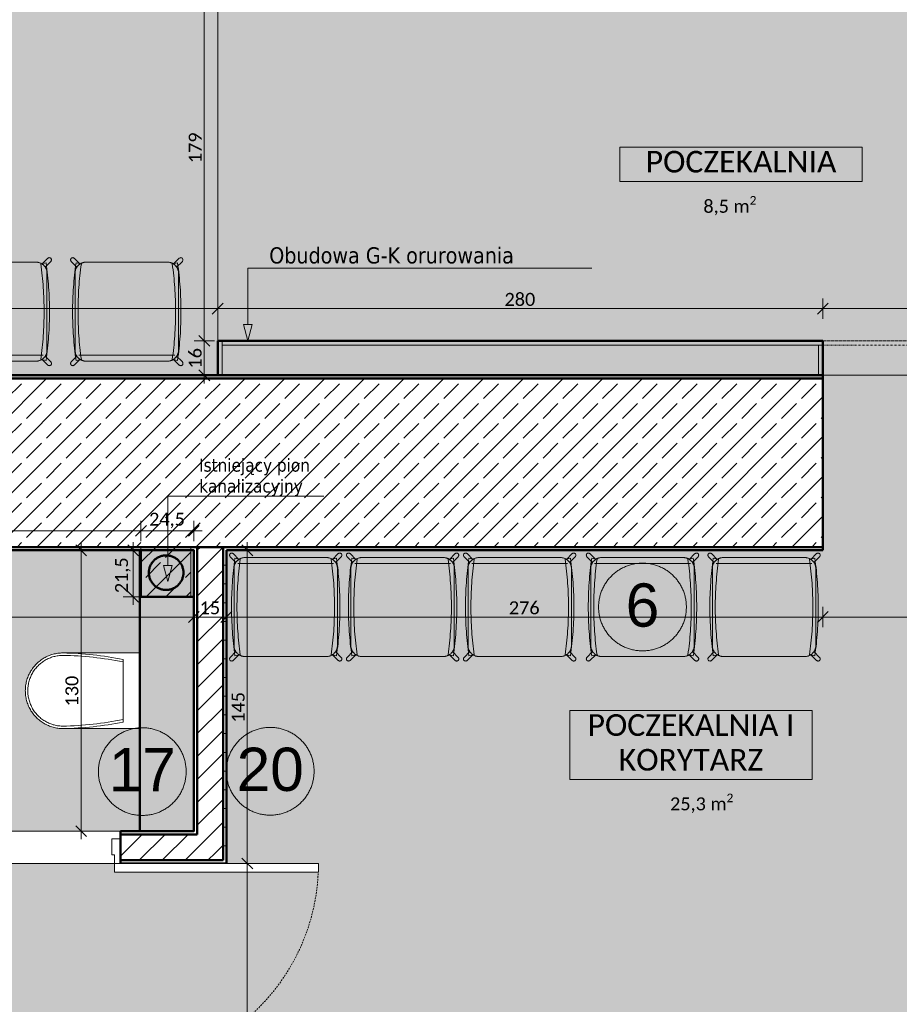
# Model space of a CAD drawing. Extents: x -7955 to 2900, y -3385 to 4160.
# Tile 7 of 30: x -7027 to -6214, y 1873 to 2784. Entities that reach past the tile are written whole.
import ezdxf
from ezdxf.xclip import XClip

# ---------------------------------------------------------------- set-up
doc = ezdxf.new("R2010")
doc.units = 0
doc.header["$MEASUREMENT"] = 0
doc.header["$XCLIPFRAME"] = 0
for name, pattern in [('Kropki i Kreski', [36, 18, -9, 0, -9]), ('Przerywana', [25, 15, -10]), ('Wipeout_Contour', [10000, 0, -10000])]:
    doc.linetypes.add(name, pattern=pattern)
for name, color, linetype, lineweight in [('0_Nr_pióra__1', 7, 'Continuous', 50), ('0_Nr_pióra__41', 7, 'Continuous', 13), ('110-Z Strefy_Nr_pióra__1', 7, 'Continuous', 50), ('210-A Strefy_Nr_pióra__41', 7, 'Continuous', 13), ('230-A Ściany działowe_Nr_pióra__1', 7, 'Continuous', 50), ('230-A Ściany działowe_Nr_pióra__27', 255, 'Continuous', 20), ('320-W Umeblowanie_Nr_pióra__1', 7, 'Continuous', 50), ('320-W Umeblowanie_Nr_pióra__23', 7, 'Continuous', 13), ('330-W Wyposażenie_Nr_pióra__23', 7, 'Continuous', 13), ('499-K Wymiary i opisy_Nr_pióra__65', 7, 'Continuous', 5), ('810-G Ogólne_Nr_pióra__1', 7, 'Continuous', 50), ('810-G Ogólne_Nr_pióra__22', 7, 'Continuous', 18), ('810-G Ogólne_Nr_pióra__23', 7, 'Continuous', 13), ('830-G Teksty Etykiety_Nr_pióra__1', 7, 'Continuous', 50), ('830-G Teksty Etykiety_Nr_pióra__41', 7, 'Continuous', 13), ('B_WIDOK_Nr_pióra__41', 7, 'Continuous', 13), ('D_OPIS_Nr_pióra__23', 7, 'Continuous', 13), ('D_OPIS_Nr_pióra__41', 7, 'Continuous', 13), ('Drzwi ARCHICAD_Nr_pióra__1', 7, 'Continuous', 50), ('Drzwi ARCHICAD_Nr_pióra__23', 7, 'Continuous', 13), ('Drzwi ARCHICAD_Nr_pióra__3', 8, 'Continuous', 20), ('tekst_Nr_pióra__2', 11, 'Continuous', 40)]:
    doc.layers.add(name, color=color, linetype=linetype, lineweight=lineweight)
for name, color, linetype in [('110-Z Strefy', 7, 'Continuous'), ('210-A Strefy', 7, 'Continuous'), ('230-A Ściany działowe', 7, 'Continuous'), ('330-W Wyposażenie', 7, 'Continuous'), ('820-G Rysunki Obrazki', 7, 'Continuous'), ('830-G Teksty Etykiety', 7, 'Continuous'), ('Drzwi ARCHICAD', 7, 'Continuous')]:
    doc.layers.add(name, color=color, linetype=linetype)
doc.layers.add('210-A Strefy_Nr_pióra__64', color=7, linetype='Continuous', lineweight=5, true_color=0x9f9f9f)
doc.layers.add('B_WIDOK_Nr_pióra__64', color=7, linetype='Continuous', lineweight=5, true_color=0x9f9f9f)
doc.styles.add('GENERATED_STYLE_1', font='txt')
doc.styles.add('GENERATED_STYLE_2', font='txt')
doc.styles.add('GENERATED_STYLE_3', font='arial.ttf')
doc.linetypes.add('Przerywana zygzakiem', pattern='A,0,[1,WSPL_R3_UkĹ‚ad funkcjonalny_koncepcja1.Shx,S=0.793651,R=0,X=0,Y=0],-100,0', length=100)
pattern_1 = [(0, (-7692.221, 2461.101), (0, 17.3205), [0, -10]), (0, (-7687.221, 2469.761), (0, 17.3205), [0, -10])]
pattern_2 = [(45, (-7692.221, 2461.101), (-10.6066, 10.6066), [])]
pattern_3 = [(45, (-7692.221, 2461.1), (-18.3848, 18.3848), []), (45, (-7701.414, 2470.294), (-18.38478, 18.38478), [19.5, -6.5])]

# ---------------------------------------------------------------- blocks, each defined once
blk = doc.blocks.new('Rysunek_3_3', base_point=(-7692.22, 2461.1))
at = {"linetype": 'Continuous', "lineweight": 0, "ltscale": 0.1, "true_color": 0x000000}
blk.add_hatch(color=18, dxfattribs=at).paths.add_polyline_path([(-6890.23, 2264.08), (-6886.23, 2279.01), (-6894.23, 2279.01)])
at = {"layer": '110-Z Strefy', "linetype": 'Continuous', "lineweight": 0, "ltscale": 0.1, "true_color": 0xffffff}
for points in [[(-6844.22, 2487.1), (-6844.22, 2455.1), (-6284.22, 2455.1), (-6284.22, 2487.1)], [(-6916.22, 2293.1), (-6916.22, 2033.1), (-6866.22, 2033.1), (-6866.22, 2293.1)]]:
    blk.add_hatch(color=7, dxfattribs=at).paths.add_polyline_path(points)
at = {"layer": '210-A Strefy', "linetype": 'Continuous', "lineweight": 0, "ltscale": 0.1, "true_color": 0x262626}
for points in [[(-7692.22, 3677.1), (-7692.22, 2455.1), (-6844.22, 2455.1), (-6844.22, 2843.06), (-6844.22, 3677.1)], [(-6844.22, 2455.1), (-5974.22, 2455.1), (-5974.22, 2845.1), (-6844.22, 2845.1)], [(-7632.22, 2293.1), (-7632.22, 1679.1), (-5974.22, 1679.1), (-5944.22, 1679.1), (-5944.22, 1515.1), (-5744.22, 1515.1), (-5744.22, 1679.1), (-5744.22, 1878.1), (-5972.22, 1878.1), (-5972.22, 2293.1), (-6004.23, 2293.1), (-6004.23, 2455.1), (-6284.79, 2455.1), (-6284.79, 2293.1), (-6836.22, 2293.1), (-6836.22, 2003.1), (-7282.22, 2003.1), (-7282.22, 2293.1)], [(-7252.22, 2293.1), (-7252.22, 2033.1), (-6866.22, 2033.1), (-6866.22, 2293.1)]]:
    blk.add_hatch(color=250, dxfattribs=at).paths.add_polyline_path(points)
at = {"layer": '230-A Ściany działowe', "linetype": 'Continuous', "lineweight": 0, "ltscale": 0.1, "true_color": 0x000000}
h = blk.add_hatch(dxfattribs=at)
h.set_pattern_fill('Tynk_0003', color=18, style=0, pattern_type=2)
h.set_pattern_definition(pattern_1)
h.paths.add_polyline_path([(-6284.22, 2455.1), (-7692.22, 2455.1), (-7692.22, 2452.1), (-6284.22, 2452.1)])
h = blk.add_hatch(dxfattribs=at)
h.set_pattern_fill('Beton_zbrojony_0003', color=18, style=0, pattern_type=2)
h.set_pattern_definition(pattern_3)
h.paths.add_polyline_path([(-7635.22, 2296.1), (-6284.22, 2296.1), (-6284.22, 2452.1), (-7635.22, 2452.1)])
h = blk.add_hatch(dxfattribs=at)
h.set_pattern_fill('Tynk_0003', color=18, style=0, pattern_type=2)
h.set_pattern_definition(pattern_1)
h.paths.add_polyline_path([(-7252.22, 2293.1), (-6866.22, 2293.1), (-6866.22, 2296.1), (-7252.22, 2296.1)])
h = blk.add_hatch(dxfattribs=at)
h.set_pattern_fill('Beton_zbrojony_0003', color=18, style=0, pattern_type=2)
h.set_pattern_definition(pattern_3)
h.paths.add_polyline_path([(-6869.22, 2296.1), (-6915.22, 2250.1), (-6869.22, 2250.1)])
h = blk.add_hatch(dxfattribs=at)
h.set_pattern_fill('Beton_zbrojony_0003', color=18, style=0, pattern_type=2)
h.set_pattern_definition(pattern_3)
h.paths.add_polyline_path([(-6869.22, 2296.1), (-6915.22, 2296.1), (-6915.22, 2250.1)])
h = blk.add_hatch(dxfattribs=at)
h.set_pattern_fill('Tynk_0003', color=18, style=0, pattern_type=2)
h.set_pattern_definition(pattern_1)
h.paths.add_polyline_path([(-6866.22, 2293.1), (-6863.22, 2293.1), (-6863.22, 2296.1), (-6866.22, 2296.1)])
h = blk.add_hatch(dxfattribs=at)
h.set_pattern_fill('Tynk_0003', color=18, style=0, pattern_type=2)
h.set_pattern_definition(pattern_1)
h.paths.add_polyline_path([(-6863.22, 2033.1), (-6863.22, 2293.1), (-6866.22, 2293.1), (-6866.22, 2033.1)])
h = blk.add_hatch(dxfattribs=at)
h.set_pattern_fill('Bloczki_ceramiczne_0003', color=18, style=0, pattern_type=2)
h.set_pattern_definition(pattern_2)
h.paths.add_polyline_path([(-6863.22, 2293.1), (-6839.22, 2293.1), (-6839.22, 2296.1), (-6863.22, 2296.1)])
h = blk.add_hatch(dxfattribs=at)
h.set_pattern_fill('Bloczki_ceramiczne_0003', color=18, style=0, pattern_type=2)
h.set_pattern_definition(pattern_2)
h.paths.add_polyline_path([(-6839.22, 2030.1), (-6839.22, 2293.1), (-6863.22, 2293.1), (-6863.22, 2030.1)])
h = blk.add_hatch(dxfattribs=at)
h.set_pattern_fill('Tynk_0003', color=18, style=0, pattern_type=2)
h.set_pattern_definition(pattern_1)
h.paths.add_polyline_path([(-6839.22, 2293.1), (-6836.22, 2293.1), (-6836.22, 2296.1), (-6839.22, 2296.1)])
h = blk.add_hatch(dxfattribs=at)
h.set_pattern_fill('Tynk_0003', color=18, style=0, pattern_type=2)
h.set_pattern_definition(pattern_1)
h.paths.add_polyline_path([(-6836.22, 2006.1), (-6836.22, 2293.1), (-6839.22, 2293.1), (-6839.22, 2006.1)])
h = blk.add_hatch(dxfattribs=at)
h.set_pattern_fill('Tynk_0003', color=18, style=0, pattern_type=2)
h.set_pattern_definition(pattern_1)
h.paths.add_polyline_path([(-6284.22, 2296.1), (-6836.22, 2296.1), (-6836.22, 2293.1), (-6284.22, 2293.1)])
h = blk.add_hatch(dxfattribs=at)
h.set_pattern_fill('Tynk_0003', color=18, style=0, pattern_type=2)
h.set_pattern_definition(pattern_1)
h.paths.add_polyline_path([(-6934.22, 2033.1), (-6934.22, 2030.1), (-6866.22, 2030.1), (-6866.22, 2033.1)])
h = blk.add_hatch(dxfattribs=at)
h.set_pattern_fill('Tynk_0003', color=18, style=0, pattern_type=2)
h.set_pattern_definition(pattern_1)
h.paths.add_polyline_path([(-6866.22, 2033.1), (-6863.22, 2030.1), (-6863.22, 2033.1)])
h = blk.add_hatch(dxfattribs=at)
h.set_pattern_fill('Tynk_0003', color=18, style=0, pattern_type=2)
h.set_pattern_definition(pattern_1)
h.paths.add_polyline_path([(-6866.22, 2030.1), (-6863.22, 2030.1), (-6866.22, 2033.1)])
h = blk.add_hatch(dxfattribs=at)
h.set_pattern_fill('Bloczki_ceramiczne_0003', color=18, style=0, pattern_type=2)
h.set_pattern_definition(pattern_2)
h.paths.add_polyline_path([(-6934.22, 2030.1), (-6934.22, 2006.1), (-6863.22, 2006.1), (-6863.22, 2030.1)])
h = blk.add_hatch(dxfattribs=at)
h.set_pattern_fill('Bloczki_ceramiczne_0003', color=18, style=0, pattern_type=2)
h.set_pattern_definition(pattern_2)
h.paths.add_polyline_path([(-6863.22, 2030.1), (-6839.22, 2006.1), (-6839.22, 2030.1)])
h = blk.add_hatch(dxfattribs=at)
h.set_pattern_fill('Bloczki_ceramiczne_0003', color=18, style=0, pattern_type=2)
h.set_pattern_definition(pattern_2)
h.paths.add_polyline_path([(-6863.22, 2006.1), (-6839.22, 2006.1), (-6863.22, 2030.1)])
h = blk.add_hatch(dxfattribs=at)
h.set_pattern_fill('Tynk_0003', color=18, style=0, pattern_type=2)
h.set_pattern_definition(pattern_1)
h.paths.add_polyline_path([(-6934.22, 2003.1), (-6839.22, 2003.1), (-6839.22, 2006.1), (-6934.22, 2006.1)])
h = blk.add_hatch(dxfattribs=at)
h.set_pattern_fill('Tynk_0003', color=18, style=0, pattern_type=2)
h.set_pattern_definition(pattern_1)
h.paths.add_polyline_path([(-6839.22, 2006.1), (-6836.22, 2003.1), (-6836.22, 2006.1)])
h = blk.add_hatch(dxfattribs=at)
h.set_pattern_fill('Tynk_0003', color=18, style=0, pattern_type=2)
h.set_pattern_definition(pattern_1)
h.paths.add_polyline_path([(-6839.22, 2006.1), (-6839.22, 2003.1), (-6836.22, 2003.1)])
at = {"layer": '830-G Teksty Etykiety', "linetype": 'Continuous', "lineweight": 0, "ltscale": 0.1, "true_color": 0x000000}
blk.add_hatch(color=18, dxfattribs=at).paths.add_polyline_path([(-6816.25, 2487.1), (-6812.25, 2502.03), (-6820.25, 2502.03)])
at = {"layer": '0_Nr_pióra__41', "color": 7, "linetype": 'Continuous', "lineweight": 13, "ltscale": 0.1}
for p, q in [((-6890.23, 2279.01), (-6890.23, 2343.16)), ((-6890.23, 2343.16), (-6868.58, 2343.16)), ((-6868.58, 2343.16), (-6745.85, 2343.16)), ((-6890.23, 2264.08), (-6894.23, 2279.01)), ((-6894.23, 2279.01), (-6886.23, 2279.01)), ((-6890.23, 2264.08), (-6886.23, 2279.01))]:
    blk.add_line(p, q, dxfattribs=at)
at = {"layer": '110-Z Strefy_Nr_pióra__1', "color": 7, "linetype": 'Continuous', "lineweight": 50, "ltscale": 0.1}
for p, q in [((-6844.22, 2455.1), (-6844.22, 2487.1)), ((-6844.22, 2487.1), (-6284.22, 2487.1)), ((-6284.22, 2487.1), (-6284.22, 2455.1)), ((-6284.22, 2455.1), (-6844.22, 2455.1)), ((-6916.22, 2293.1), (-6916.22, 2033.1)), ((-6866.22, 2293.1), (-6916.22, 2293.1)), ((-6866.22, 2033.1), (-6866.22, 2293.1)), ((-6916.22, 2033.1), (-6866.22, 2033.1))]:
    blk.add_line(p, q, dxfattribs=at)
at = {"layer": '210-A Strefy_Nr_pióra__64', "color": 253, "linetype": 'Continuous', "lineweight": 5, "ltscale": 0.1, "true_color": 0x9f9f9f}
for p, q in [((-6844.22, 2845.1), (-6844.22, 2455.1)), ((-6844.22, 2843.06), (-6844.22, 2455.1)), ((-6844.22, 2455.1), (-7692.22, 2455.1)), ((-6844.22, 2455.1), (-5974.22, 2455.1)), ((-6284.79, 2455.1), (-6004.23, 2455.1)), ((-6284.79, 2293.1), (-6284.79, 2455.1)), ((-7252.22, 2293.1), (-6866.22, 2293.1)), ((-6866.22, 2293.1), (-6866.22, 2033.1)), ((-6836.22, 2293.1), (-6284.79, 2293.1)), ((-6836.22, 2003.1), (-6836.22, 2293.1)), ((-6866.22, 2033.1), (-7252.22, 2033.1)), ((-7282.22, 2003.1), (-6836.22, 2003.1))]:
    blk.add_line(p, q, dxfattribs=at)
at = {"layer": '230-A Ściany działowe_Nr_pióra__1', "color": 7, "linetype": 'Continuous', "lineweight": 50, "ltscale": 0.1}
for p, q in [((-6284.22, 2452.1), (-7635.22, 2452.1)), ((-6284.22, 2455.1), (-6284.22, 2452.1)), ((-6284.22, 2452.1), (-6284.22, 2296.1)), ((-7255.22, 2296.1), (-6863.22, 2296.1)), ((-6863.22, 2296.1), (-6863.22, 2293.1)), ((-6863.22, 2296.1), (-6863.22, 2293.1)), ((-6839.22, 2296.1), (-6863.22, 2296.1)), ((-6839.22, 2296.1), (-6863.22, 2296.1)), ((-6863.22, 2293.1), (-6863.22, 2030.1)), ((-6839.22, 2293.1), (-6839.22, 2296.1)), ((-6839.22, 2293.1), (-6839.22, 2296.1)), ((-6839.22, 2296.1), (-6284.22, 2296.1)), ((-6839.22, 2030.1), (-6839.22, 2293.1)), ((-6284.22, 2296.1), (-6284.22, 2293.1)), ((-6934.22, 2030.1), (-6934.22, 2033.1)), ((-6866.22, 2030.1), (-6934.22, 2030.1)), ((-6934.22, 2026.1), (-6934.22, 2030.1)), ((-6934.22, 2006.1), (-6934.22, 2026.1)), ((-6866.22, 2030.1), (-6863.22, 2030.1)), ((-6866.22, 2030.1), (-6863.22, 2030.1)), ((-6839.22, 2006.1), (-6839.22, 2030.1)), ((-6934.22, 2006.1), (-6863.22, 2006.1)), ((-6934.22, 2003.1), (-6934.22, 2006.1)), ((-6863.22, 2006.1), (-6839.22, 2006.1)), ((-6863.22, 2006.1), (-6839.22, 2006.1))]:
    blk.add_line(p, q, dxfattribs=at)
at = {"layer": '230-A Ściany działowe_Nr_pióra__1', "color": 7, "linetype": 'Continuous', "lineweight": 50, "ltscale": 0.1, "flags": 128}
for points in [[(-6284.22, 2455.1), (-7692.22, 2455.1)], [(-7252.22, 2293.1), (-6866.22, 2293.1)], [(-6866.22, 2293.1), (-6866.22, 2033.1)], [(-6836.22, 2293.1), (-6284.22, 2293.1)], [(-6836.22, 2003.1), (-6836.22, 2293.1)], [(-6866.22, 2033.1), (-6934.22, 2033.1)], [(-6934.22, 2003.1), (-6839.22, 2003.1)], [(-6836.22, 2003.1), (-6839.22, 2003.1)]]:
    blk.add_lwpolyline(points, dxfattribs=at)
at = {"layer": '230-A Ściany działowe_Nr_pióra__27', "color": 255, "linetype": 'Continuous', "lineweight": 20, "ltscale": 0.1, "flags": 128}
for points in [[(-6915.22, 2296.1), (-6915.22, 2250.1)], [(-6869.22, 2296.1), (-6915.22, 2296.1)], [(-6869.22, 2296.1), (-6869.22, 2250.1)], [(-6915.22, 2250.1), (-6869.22, 2250.1)]]:
    blk.add_lwpolyline(points, dxfattribs=at)
at = {"layer": '320-W Umeblowanie_Nr_pióra__23', "color": 7, "linetype": 'Continuous', "lineweight": 13, "ltscale": 0.1}
for p, q in [((-7001.43, 2563.45), (-7006.7, 2558.17)), ((-6971.63, 2558.17), (-6976.9, 2563.45)), ((-6879.73, 2563.45), (-6885, 2558.17)), ((-7012.21, 2559.83), (-7087.81, 2559.83)), ((-7007.98, 2558.42), (-7003.03, 2559.11)), ((-7003.87, 2555.35), (-6998.6, 2560.62)), ((-6979.73, 2560.62), (-6974.46, 2555.35)), ((-6970.35, 2558.42), (-6975.3, 2559.11)), ((-6890.52, 2559.83), (-6966.12, 2559.83)), ((-6886.28, 2558.42), (-6881.33, 2559.11)), ((-6882.18, 2555.35), (-6876.9, 2560.62)), ((-7002.21, 2478.23), (-7002.21, 2549.83)), ((-6976.12, 2549.83), (-6976.12, 2478.23)), ((-6880.52, 2478.23), (-6880.52, 2549.83)), ((-7005.71, 2473.73), (-7094.31, 2473.73)), ((-7003.87, 2472.72), (-6998.6, 2467.45)), ((-6979.73, 2467.45), (-6974.46, 2472.72)), ((-6884.02, 2473.73), (-6972.62, 2473.73)), ((-6882.18, 2472.72), (-6876.9, 2467.45)), ((-7087.81, 2468.23), (-7012.21, 2468.23)), ((-7007.98, 2469.65), (-7003.03, 2468.95)), ((-7001.43, 2464.62), (-7006.7, 2469.89)), ((-6971.63, 2469.89), (-6976.9, 2464.62)), ((-6970.35, 2469.65), (-6975.3, 2468.95)), ((-6966.12, 2468.23), (-6890.52, 2468.23)), ((-6886.28, 2469.65), (-6881.33, 2468.95)), ((-6879.73, 2464.62), (-6885, 2469.89)), ((-6824.57, 2284.74), (-6829.84, 2290.01)), ((-6732.67, 2290.01), (-6737.94, 2284.74)), ((-6716.43, 2284.74), (-6721.7, 2290.01)), ((-6624.53, 2290.01), (-6629.8, 2284.74)), ((-6608.07, 2284.74), (-6613.34, 2290.01)), ((-6516.17, 2290.01), (-6521.44, 2284.74)), ((-6494.46, 2284.74), (-6499.73, 2290.01)), ((-6402.56, 2290.01), (-6407.83, 2284.74)), ((-6381.97, 2284.74), (-6387.24, 2290.01)), ((-6290.07, 2290.01), (-6295.34, 2284.74)), ((-6832.67, 2287.18), (-6827.4, 2281.91)), ((-6823.29, 2284.98), (-6828.24, 2285.68)), ((-6736.96, 2280.9), (-6825.56, 2280.9)), ((-6819.06, 2286.4), (-6743.46, 2286.4)), ((-6739.22, 2284.98), (-6734.27, 2285.68)), ((-6735.11, 2281.91), (-6729.84, 2287.18)), ((-6724.53, 2287.18), (-6719.26, 2281.91)), ((-6715.15, 2284.98), (-6720.1, 2285.68)), ((-6628.82, 2280.9), (-6717.42, 2280.9)), ((-6710.92, 2286.4), (-6635.32, 2286.4)), ((-6631.08, 2284.98), (-6626.13, 2285.68)), ((-6626.97, 2281.91), (-6621.7, 2287.18)), ((-6616.17, 2287.18), (-6610.9, 2281.91)), ((-6606.79, 2284.98), (-6611.74, 2285.68)), ((-6520.46, 2280.9), (-6609.06, 2280.9)), ((-6602.56, 2286.4), (-6526.96, 2286.4)), ((-6522.72, 2284.98), (-6517.77, 2285.68)), ((-6518.62, 2281.91), (-6513.34, 2287.18)), ((-6502.56, 2287.18), (-6497.29, 2281.91)), ((-6493.18, 2284.98), (-6498.13, 2285.68)), ((-6406.84, 2280.9), (-6495.44, 2280.9)), ((-6488.94, 2286.4), (-6413.34, 2286.4)), ((-6409.11, 2284.98), (-6404.16, 2285.68)), ((-6405, 2281.91), (-6399.73, 2287.18)), ((-6390.07, 2287.18), (-6384.79, 2281.91)), ((-6380.68, 2284.98), (-6385.64, 2285.68)), ((-6294.35, 2280.9), (-6382.95, 2280.9)), ((-6376.45, 2286.4), (-6300.85, 2286.4)), ((-6296.62, 2284.98), (-6291.67, 2285.68)), ((-6292.51, 2281.91), (-6287.24, 2287.18)), ((-6829.06, 2204.8), (-6829.06, 2276.4)), ((-6733.46, 2276.4), (-6733.46, 2204.8)), ((-6720.92, 2204.8), (-6720.92, 2276.4)), ((-6625.32, 2276.4), (-6625.32, 2204.8)), ((-6612.56, 2204.8), (-6612.56, 2276.4)), ((-6516.96, 2276.4), (-6516.96, 2204.8)), ((-6498.94, 2204.8), (-6498.94, 2276.4)), ((-6403.34, 2276.4), (-6403.34, 2204.8)), ((-6386.45, 2204.8), (-6386.45, 2276.4)), ((-6290.85, 2276.4), (-6290.85, 2204.8)), ((-6832.67, 2194.01), (-6827.4, 2199.29)), ((-6735.11, 2199.29), (-6729.84, 2194.01)), ((-6724.53, 2194.01), (-6719.26, 2199.29)), ((-6626.97, 2199.29), (-6621.7, 2194.01)), ((-6616.17, 2194.01), (-6610.9, 2199.29)), ((-6518.62, 2199.29), (-6513.34, 2194.01)), ((-6502.56, 2194.01), (-6497.29, 2199.29)), ((-6405, 2199.29), (-6399.73, 2194.01)), ((-6390.07, 2194.01), (-6384.79, 2199.29)), ((-6292.51, 2199.29), (-6287.24, 2194.01)), ((-6824.57, 2196.46), (-6829.84, 2191.18)), ((-6823.29, 2196.22), (-6828.24, 2195.52)), ((-6743.46, 2194.8), (-6819.06, 2194.8)), ((-6739.22, 2196.22), (-6734.27, 2195.52)), ((-6732.67, 2191.18), (-6737.94, 2196.46)), ((-6716.43, 2196.46), (-6721.7, 2191.18)), ((-6715.15, 2196.22), (-6720.1, 2195.52)), ((-6635.32, 2194.8), (-6710.92, 2194.8)), ((-6631.08, 2196.22), (-6626.13, 2195.52)), ((-6624.53, 2191.18), (-6629.8, 2196.46)), ((-6608.07, 2196.46), (-6613.34, 2191.18)), ((-6606.79, 2196.22), (-6611.74, 2195.52)), ((-6526.96, 2194.8), (-6602.56, 2194.8)), ((-6522.72, 2196.22), (-6517.77, 2195.52)), ((-6516.17, 2191.18), (-6521.44, 2196.46)), ((-6494.46, 2196.46), (-6499.73, 2191.18)), ((-6493.18, 2196.22), (-6498.13, 2195.52)), ((-6413.34, 2194.8), (-6488.94, 2194.8)), ((-6409.11, 2196.22), (-6404.16, 2195.52)), ((-6402.56, 2191.18), (-6407.83, 2196.46)), ((-6381.97, 2196.46), (-6387.24, 2191.18)), ((-6380.68, 2196.22), (-6385.64, 2195.52)), ((-6300.85, 2194.8), (-6376.45, 2194.8)), ((-6296.62, 2196.22), (-6291.67, 2195.52)), ((-6290.07, 2191.18), (-6295.34, 2196.46))]:
    blk.add_line(p, q, dxfattribs=at)
for centre, radius, start, end in [((-7000.01, 2562.03), 2, 315, 135), ((-6978.32, 2562.03), 2, 45, 225), ((-6878.32, 2562.03), 2, 315, 135), ((-7012.21, 2549.83), 10, 0, 90), ((-7322.47, 2514.03), 317.61, 351.96698, 8.03302), ((-7012.21, 2549.83), 10, 33.46304, 56.53696), ((-7322.47, 2514.03), 322.61, 351.96698, 8.03302), ((-6655.86, 2514.03), 322.61, 171.96698, 188.03302), ((-6966.12, 2549.83), 10, 90, 180), ((-6966.12, 2549.83), 10, 123.46304, 146.53696), ((-6655.86, 2514.03), 317.61, 171.96698, 188.03302), ((-6890.52, 2549.83), 10, 0, 90), ((-7200.78, 2514.03), 317.61, 351.96698, 8.03302), ((-6890.52, 2549.83), 10, 33.46304, 56.53696), ((-7200.78, 2514.03), 322.61, 351.96698, 8.03302), ((-7012.21, 2478.23), 10, 270, 0), ((-7012.21, 2478.23), 10, 303.46304, 326.53696), ((-6966.12, 2478.23), 10, 180, 270), ((-6966.12, 2478.23), 10, 213.46304, 236.53696), ((-6890.52, 2478.23), 10, 270, 0), ((-6890.52, 2478.23), 10, 303.46304, 326.53696), ((-7000.01, 2466.03), 2, 225, 45), ((-6978.32, 2466.03), 2, 135, 315), ((-6878.32, 2466.03), 2, 225, 45), ((-6831.26, 2288.6), 2, 45, 225), ((-6731.26, 2288.6), 2, 315, 135), ((-6723.12, 2288.6), 2, 45, 225), ((-6623.12, 2288.6), 2, 315, 135), ((-6614.76, 2288.6), 2, 45, 225), ((-6514.76, 2288.6), 2, 315, 135), ((-6501.14, 2288.6), 2, 45, 225), ((-6401.14, 2288.6), 2, 315, 135), ((-6388.65, 2288.6), 2, 45, 225), ((-6288.65, 2288.6), 2, 315, 135), ((-6508.79, 2240.6), 322.61, 171.96698, 188.03302), ((-6819.06, 2276.4), 10, 90, 180), ((-6819.06, 2276.4), 10, 123.46304, 146.53696), ((-6508.79, 2240.6), 317.61, 171.96698, 188.03302), ((-6743.46, 2276.4), 10, 0, 90), ((-7053.72, 2240.6), 317.61, 351.96698, 8.03302), ((-6743.46, 2276.4), 10, 33.46304, 56.53696), ((-7053.72, 2240.6), 322.61, 351.96698, 8.03302), ((-6400.66, 2240.6), 322.61, 171.96698, 188.03302), ((-6710.92, 2276.4), 10, 90, 180), ((-6710.92, 2276.4), 10, 123.46304, 146.53696), ((-6400.66, 2240.6), 317.61, 171.96698, 188.03302), ((-6635.32, 2276.4), 10, 0, 90), ((-6945.58, 2240.6), 317.61, 351.96698, 8.03302), ((-6635.32, 2276.4), 10, 33.46304, 56.53696), ((-6945.58, 2240.6), 322.61, 351.96698, 8.03302), ((-6292.3, 2240.6), 322.61, 171.96698, 188.03302), ((-6602.56, 2276.4), 10, 90, 180), ((-6602.56, 2276.4), 10, 123.46304, 146.53696), ((-6292.3, 2240.6), 317.61, 171.96698, 188.03302), ((-6526.96, 2276.4), 10, 0, 90), ((-6837.22, 2240.6), 317.61, 351.96698, 8.03302), ((-6526.96, 2276.4), 10, 33.46304, 56.53696), ((-6837.22, 2240.6), 322.61, 351.96698, 8.03302), ((-6178.68, 2240.6), 322.61, 171.96698, 188.03302), ((-6488.94, 2276.4), 10, 90, 180), ((-6488.94, 2276.4), 10, 123.46304, 146.53696), ((-6178.68, 2240.6), 317.61, 171.96698, 188.03302), ((-6413.34, 2276.4), 10, 0, 90), ((-6723.61, 2240.6), 317.61, 351.96698, 8.03302), ((-6413.34, 2276.4), 10, 33.46304, 56.53696), ((-6723.61, 2240.6), 322.61, 351.96698, 8.03302), ((-6066.19, 2240.6), 322.61, 171.96698, 188.03302), ((-6376.45, 2276.4), 10, 90, 180), ((-6376.45, 2276.4), 10, 123.46304, 146.53696), ((-6066.19, 2240.6), 317.61, 171.96698, 188.03302), ((-6300.85, 2276.4), 10, 0, 90), ((-6611.11, 2240.6), 317.61, 351.96698, 8.03302), ((-6300.85, 2276.4), 10, 33.46304, 56.53696), ((-6611.11, 2240.6), 322.61, 351.96698, 8.03302), ((-6819.06, 2204.8), 10, 180, 270), ((-6819.06, 2204.8), 10, 213.46304, 236.53696), ((-6743.46, 2204.8), 10, 270, 0), ((-6743.46, 2204.8), 10, 303.46304, 326.53696), ((-6710.92, 2204.8), 10, 180, 270), ((-6710.92, 2204.8), 10, 213.46304, 236.53696), ((-6635.32, 2204.8), 10, 270, 0), ((-6635.32, 2204.8), 10, 303.46304, 326.53696), ((-6602.56, 2204.8), 10, 180, 270), ((-6602.56, 2204.8), 10, 213.46304, 236.53696), ((-6526.96, 2204.8), 10, 270, 0), ((-6526.96, 2204.8), 10, 303.46304, 326.53696), ((-6488.94, 2204.8), 10, 180, 270), ((-6488.94, 2204.8), 10, 213.46304, 236.53696), ((-6413.34, 2204.8), 10, 270, 0), ((-6413.34, 2204.8), 10, 303.46304, 326.53696), ((-6376.45, 2204.8), 10, 180, 270), ((-6376.45, 2204.8), 10, 213.46304, 236.53696), ((-6300.85, 2204.8), 10, 270, 0), ((-6300.85, 2204.8), 10, 303.46304, 326.53696), ((-6831.26, 2192.6), 2, 135, 315), ((-6731.26, 2192.6), 2, 225, 45), ((-6723.12, 2192.6), 2, 135, 315), ((-6623.12, 2192.6), 2, 225, 45), ((-6614.76, 2192.6), 2, 135, 315), ((-6514.76, 2192.6), 2, 225, 45), ((-6501.14, 2192.6), 2, 135, 315), ((-6401.14, 2192.6), 2, 225, 45), ((-6388.65, 2192.6), 2, 135, 315), ((-6288.65, 2192.6), 2, 225, 45)]:
    blk.add_arc(centre, radius, start, end, dxfattribs=at)
at = {"layer": '499-K Wymiary i opisy_Nr_pióra__65', "color": 7, "linetype": 'Continuous', "lineweight": 5, "ltscale": 0.1}
for p, q in [((-6856.61, 2487.1), (-6856.61, 2845.1)), ((-6844.22, 2507.48), (-6844.22, 2526.23)), ((-6284.22, 2507.48), (-6284.22, 2526.23)), ((-7692.22, 2516.86), (-6844.22, 2516.86)), ((-6839.22, 2521.86), (-6849.22, 2511.86)), ((-6844.22, 2516.86), (-6284.22, 2516.86)), ((-6279.22, 2521.86), (-6289.22, 2511.86)), ((-6284.22, 2516.86), (-5974.22, 2516.86)), ((-6861.61, 2492.1), (-6851.61, 2482.1)), ((-6847.24, 2487.1), (-6865.99, 2487.1)), ((-6856.61, 2455.1), (-6856.61, 2487.1)), ((-6847.24, 2455.1), (-6865.99, 2455.1)), ((-6861.61, 2460.1), (-6851.61, 2450.1)), ((-6856.61, 2447.6), (-6856.61, 2455.1)), ((-6910.22, 2316.09), (-6920.22, 2306.09)), ((-6915.22, 2301.71), (-6915.22, 2320.46)), ((-6871.22, 2306.09), (-6861.22, 2316.09)), ((-6866.22, 2301.71), (-6866.22, 2320.46)), ((-7252.22, 2311.09), (-6915.22, 2311.09)), ((-6915.22, 2311.09), (-6866.22, 2311.09)), ((-6866.22, 2311.09), (-6858.72, 2311.09)), ((-6965.6, 2288.1), (-6975.6, 2298.1)), ((-6970.6, 2293.1), (-6970.6, 2300.6)), ((-6917.4, 2288.1), (-6927.4, 2298.1)), ((-6922.4, 2293.1), (-6922.4, 2300.6)), ((-6811.79, 2288.1), (-6821.79, 2298.1)), ((-6816.79, 2293.1), (-6816.79, 2300.6)), ((-6961.22, 2293.1), (-6979.97, 2293.1)), ((-6913.03, 2293.1), (-6931.78, 2293.1)), ((-6922.4, 2250.1), (-6922.4, 2293.1)), ((-6807.41, 2293.1), (-6826.16, 2293.1)), ((-6927.4, 2255.1), (-6917.4, 2245.1)), ((-6913.03, 2250.1), (-6931.78, 2250.1)), ((-6922.4, 2242.6), (-6922.4, 2250.1)), ((-6861.22, 2236.32), (-6871.22, 2226.32)), ((-6866.22, 2221.95), (-6866.22, 2240.7)), ((-6831.22, 2236.32), (-6841.22, 2226.32)), ((-6836.22, 2221.95), (-6836.22, 2240.7)), ((-6279.22, 2236.32), (-6289.22, 2226.32)), ((-6284.22, 2221.95), (-6284.22, 2240.7)), ((-7252.22, 2231.32), (-6866.22, 2231.32)), ((-6866.22, 2231.32), (-6836.22, 2231.32)), ((-6836.22, 2231.32), (-6284.22, 2231.32)), ((-6284.22, 2231.32), (-6004.23, 2231.32)), ((-6961.22, 2033.1), (-6979.97, 2033.1)), ((-6975.6, 2038.1), (-6965.6, 2028.1)), ((-6970.6, 2025.6), (-6970.6, 2033.1))]:
    blk.add_line(p, q, dxfattribs=at)
at = {"layer": '810-G Ogólne_Nr_pióra__1', "color": 7, "linetype": 'Continuous', "lineweight": 50, "ltscale": 0.1, "flags": 128}
blk.add_lwpolyline([(-6915.22, 2293.1), (-6866.22, 2293.1), (-6866.22, 2250.1), (-6915.22, 2250.1)], close=True, dxfattribs=at)
at = {"layer": '810-G Ogólne_Nr_pióra__1', "color": 7, "linetype": 'Continuous', "lineweight": 50, "ltscale": 0.1}
blk.add_circle((-6891.92, 2272.4), 16, dxfattribs=at)
at = {"layer": '810-G Ogólne_Nr_pióra__22', "color": 7, "linetype": 'Continuous', "lineweight": 18, "ltscale": 0.1, "flags": 128}
blk.add_lwpolyline([(-6844.22, 2455.1), (-6844.22, 2487.1), (-6284.22, 2487.1), (-6284.22, 2455.1)], close=True, dxfattribs=at)
at = {"layer": '810-G Ogólne_Nr_pióra__23', "color": 7, "linetype": 'Continuous', "lineweight": 13, "ltscale": 0.1, "flags": 128}
for points in [[(-6844.22, 2455.1), (-6844.22, 2487.1), (-6840.22, 2487.1), (-6840.22, 2455.1)], [(-6840.22, 2487.1), (-6284.22, 2487.1), (-6284.22, 2483.1), (-6840.22, 2483.1)], [(-6284.22, 2483.1), (-6284.22, 2455.1), (-6288.22, 2455.1), (-6288.22, 2483.1)]]:
    blk.add_lwpolyline(points, close=True, dxfattribs=at)
at = {"layer": '810-G Ogólne_Nr_pióra__23', "color": 7, "linetype": 'Kropki i Kreski', "lineweight": 13, "ltscale": 0.1, "flags": 128}
for points in [[(-6284.22, 2455.1), (-6284.22, 2487.1), (-6004.23, 2487.1), (-6004.23, 2455.1)], [(-6284.22, 2487.1), (-6004.23, 2487.1), (-6004.23, 2483.1), (-6284.22, 2483.1)]]:
    blk.add_lwpolyline(points, close=True, dxfattribs=at)
at = {"layer": '830-G Teksty Etykiety_Nr_pióra__41', "color": 7, "linetype": 'Continuous', "lineweight": 13, "ltscale": 0.1}
for p, q in [((-6816.25, 2502.03), (-6816.25, 2554.37)), ((-6816.25, 2554.37), (-6803.72, 2554.37)), ((-6803.72, 2554.37), (-6498.03, 2554.37)), ((-6816.25, 2487.1), (-6820.25, 2502.03)), ((-6820.25, 2502.03), (-6812.25, 2502.03)), ((-6816.25, 2487.1), (-6812.25, 2502.03))]:
    blk.add_line(p, q, dxfattribs=at)
at = {"layer": 'B_WIDOK_Nr_pióra__64', "color": 253, "linetype": 'Continuous', "lineweight": 5, "ltscale": 0.1, "true_color": 0x9f9f9f}
for p, q in [((-6247.9, 2666.41), (-6471.99, 2666.41)), ((-6471.99, 2666.41), (-6471.99, 2634.41)), ((-6247.9, 2634.41), (-6247.9, 2666.41)), ((-6471.99, 2634.41), (-6247.9, 2634.41)), ((-6294.22, 2144.86), (-6518.32, 2144.86)), ((-6518.32, 2144.86), (-6518.32, 2080.86)), ((-6294.22, 2080.86), (-6294.22, 2144.86)), ((-6518.32, 2080.86), (-6294.22, 2080.86))]:
    blk.add_line(p, q, dxfattribs=at)
at = {"layer": 'D_OPIS_Nr_pióra__23', "color": 7, "linetype": 'Continuous', "lineweight": 13, "ltscale": 0.1}
for centre in [(-6451.14, 2240.6), (-6795.61, 2088.54)]:
    blk.add_circle(centre, 40.61, dxfattribs=at)
at = {"layer": 'Drzwi ARCHICAD_Nr_pióra__1', "color": 7, "linetype": 'Continuous', "lineweight": 50, "ltscale": 0.1}
for p, q in [((-6284.22, 2455.1), (-6284.22, 2452.1)), ((-6284.22, 2452.1), (-6284.22, 2296.1)), ((-6284.22, 2296.1), (-6284.22, 2293.1))]:
    blk.add_line(p, q, dxfattribs=at)
at = {"layer": 'Drzwi ARCHICAD_Nr_pióra__3', "color": 8, "linetype": 'Przerywana', "lineweight": 20, "ltscale": 0.1}
blk.add_arc((-6939.82, 2003.1), 188.8, 180, 0, dxfattribs=at)
at = {"layer": 'tekst_Nr_pióra__2', "color": 11, "linetype": 'Przerywana zygzakiem', "lineweight": 40, "ltscale": 0.1, "flags": 128}
blk.add_lwpolyline([(-6284.22, 2487.1), (-6284.22, 2455.1)], dxfattribs=at)
at = {"layer": '0_Nr_pióra__1', "color": 7, "linetype": 'Continuous', "lineweight": 50, "insert": (-6861.38, 2343.19), "char_height": 12, "width": 108.3299, "attachment_point": 7, "line_spacing_factor": 0.9665, "style": 'GENERATED_STYLE_2'}
blk.add_mtext('\\A1;{\\pql;\\fTahoma|b0|i0|c238|p34;I\\fTahoma|b0|i0|c238|p34;stniejący pion kanalizacyjny}', dxfattribs=at)
at = {"layer": '210-A Strefy_Nr_pióra__41', "color": 7, "linetype": 'Continuous', "lineweight": 13, "char_height": 12, "attachment_point": 7, "style": 'GENERATED_STYLE_1'}
for s, insert in [('\\A1;{\\pql;\\fCalibri Light|b0|i0|c238|p34;8,5 m\\fCalibri Light|b0|i0|c238|p34;\\A1{\\H.66x;\\S2^  ;}}', (-6394.8, 2602.06)), ('\\A1;{\\pql;\\fCalibri Light|b0|i0|c238|p34;25,3 m\\fCalibri Light|b0|i0|c238|p34;\\A1{\\H.66x;\\S2^  ;}}', (-6425.63, 2048.84))]:
    blk.add_mtext(s, dxfattribs=dict(at, insert=insert))
at = {"layer": '499-K Wymiary i opisy_Nr_pióra__65', "color": 7, "linetype": 'Continuous', "lineweight": 5, "char_height": 12, "attachment_point": 7, "rotation": 90, "style": 'GENERATED_STYLE_1'}
for s, insert, width in [('\\A1;{\\pql;\\fCalibri Light|b0|i0|c238|p34;179}', (-6859.01, 2651.51), 29.1841), ('\\A1;{\\pql;\\fCalibri Light|b0|i0|c238|p34;16}', (-6859.01, 2461.37), 19.4561), ('\\A1;{\\pql;\\fCalibri Light|b0|i0|c238|p34;21,5}', (-6924.8, 2253.45), 33.92), ('\\A1;{\\pql;\\fCalibri Light|b0|i0|c238|p34;145}', (-6819.19, 2133.51), 29.1841)]:
    blk.add_mtext(s, dxfattribs=dict(at, insert=insert, width=width))
at = {"layer": '499-K Wymiary i opisy_Nr_pióra__65', "color": 7, "linetype": 'Continuous', "lineweight": 5, "char_height": 12, "attachment_point": 7, "style": 'GENERATED_STYLE_1'}
for s, insert, width in [('\\A1;{\\pql;\\fCalibri Light|b0|i0|c238|p34;280}', (-6578.81, 2519.26), 29.1841), ('\\A1;{\\pql;\\fCalibri Light|b0|i0|c238|p34;24,5}', (-6907.68, 2313.49), 33.92), ('\\A1;{\\pql;\\fCalibri Light|b0|i0|c238|p34;15}', (-6860.95, 2233.72), 19.4561), ('\\A1;{\\pql;\\fCalibri Light|b0|i0|c238|p34;276}', (-6574.81, 2233.72), 29.1841)]:
    blk.add_mtext(s, dxfattribs=dict(at, insert=insert, width=width))
at = {"layer": '830-G Teksty Etykiety_Nr_pióra__1', "color": 7, "linetype": 'Continuous', "lineweight": 50, "insert": (-6796.52, 2558.35), "char_height": 15, "attachment_point": 7, "style": 'GENERATED_STYLE_2'}
blk.add_mtext('\\A1;{\\pql;\\fTahoma|b0|i0|c238|p34;Obudowa G-K orurowania}', dxfattribs=at)
at = {"layer": 'B_WIDOK_Nr_pióra__41', "color": 7, "linetype": 'Continuous', "lineweight": 13, "insert": (-6359.94, 2662.89), "char_height": 20, "attachment_point": 2, "style": 'GENERATED_STYLE_1'}
blk.add_mtext('\\A1;{\\pqc;\\fCalibri Light|b0|i0|c238|p34;POCZEKALNIA}', dxfattribs=at)
at = {"layer": 'B_WIDOK_Nr_pióra__41', "color": 7, "linetype": 'Continuous', "lineweight": 13, "insert": (-6406.27, 2141.34), "char_height": 20, "width": 224.0956, "attachment_point": 2, "line_spacing_factor": 0.964979, "style": 'GENERATED_STYLE_1'}
blk.add_mtext('\\A1;{\\pqc;\\fCalibri Light|b0|i0|c238|p34;POCZEKALNIA\\fCalibri Light|b0|i0|c238|p34; I KORYTARZ}', dxfattribs=at)
at = {"layer": 'D_OPIS_Nr_pióra__41', "color": 7, "linetype": 'Continuous', "lineweight": 13, "char_height": 40, "attachment_point": 2, "style": 'GENERATED_STYLE_3'}
for s, insert in [('\\A1;{\\pqc;\\fArial|b0|i0|c238|p38;6}', (-6451.14, 2262.42)), ('\\A1;{\\pqc;\\fArial|b0|i0|c238|p38;1\\fArial|b0|i0|c238|p38;7}', (-6914, 2110.06)), ('\\A1;{\\pqc;\\fArial|b0|i0|c238|p38;20}', (-6795.61, 2110.36))]:
    blk.add_mtext(s, dxfattribs=dict(at, insert=insert))
at = {"color": 254, "linetype": 'Wipeout_Contour', "lineweight": 0, "ltscale": 256786.056378}
blk.add_wipeout([(-7022.22, 2163.1), (-6916.22, 2163.1), (-6916.22, 2198.1), (-6987.45, 2198.1), (-6989.16, 2198.06), (-6990.87, 2197.93), (-6992.56, 2197.72), (-6994.23, 2197.43), (-6995.9, 2197.05), (-6997.54, 2196.59), (-6999.16, 2196.06), (-7000.75, 2195.44), (-7002.31, 2194.74), (-7003.84, 2193.97), (-7005.32, 2193.12), (-7006.77, 2192.2), (-7008.16, 2191.21), (-7009.51, 2190.16), (-7010.8, 2189.03), (-7012.04, 2187.85), (-7013.21, 2186.61), (-7014.33, 2185.3), (-7015.38, 2183.95), (-7016.36, 2182.55), (-7017.27, 2181.09), (-7018.12, 2179.6), (-7018.88, 2178.07), (-7019.57, 2176.5), (-7020.19, 2174.89), (-7020.72, 2173.26), (-7021.18, 2171.61), (-7021.55, 2169.93), (-7021.85, 2168.24), (-7022.05, 2166.53), (-7022.18, 2164.82)], dxfattribs=at).dxf.layer = '330-W Wyposażenie'
at = {"color": 254, "linetype": 'Wipeout_Contour', "lineweight": 0, "ltscale": 43349.406483}
blk.add_wipeout([(-6934.22, 2026.1), (-6942.22, 2026.1), (-6942.22, 2011.1), (-6939.82, 2011.1), (-6939.82, 2003.1), (-6934.22, 2003.1)], dxfattribs=at).dxf.layer = 'Drzwi ARCHICAD'
at = {"layer": '330-W Wyposażenie_Nr_pióra__23', "color": 7, "linetype": 'Continuous', "lineweight": 13, "ltscale": 0.1}
blk.add_line((-6987.45, 2198.1), (-6916.22, 2198.1), dxfattribs=at)
for major_axis, start_param in [((0, 300.26), 6.081818), ((0, 297.99), 6.080259)]:
    blk.add_ellipse((-6991.44, 1897.86), major_axis=major_axis, ratio=0.99359, start_param=start_param, end_param=6.269787, dxfattribs=at)
at = {"layer": 'Drzwi ARCHICAD_Nr_pióra__1', "color": 7, "linetype": 'Continuous', "lineweight": 50, "ltscale": 0.1}
for p, q in [((-6934.22, 2030.1), (-6934.22, 2033.1)), ((-6934.22, 2026.1), (-6934.22, 2030.1))]:
    blk.add_line(p, q, dxfattribs=at)
at = {"layer": 'Drzwi ARCHICAD_Nr_pióra__23', "color": 7, "linetype": 'Continuous', "lineweight": 13, "ltscale": 0.1}
for p, q in [((-6942.22, 2011.1), (-6942.22, 2026.1)), ((-6942.22, 2026.1), (-6934.22, 2026.1)), ((-6939.82, 2011.1), (-6942.22, 2011.1))]:
    blk.add_line(p, q, dxfattribs=at)
at = {"color": 254, "linetype": 'Wipeout_Contour', "lineweight": 0, "ltscale": 256331.543159}
blk.add_wipeout([(-7022.22, 2163.1), (-7022.18, 2161.38), (-7022.05, 2159.67), (-7021.85, 2157.97), (-7021.55, 2156.27), (-7021.18, 2154.6), (-7020.72, 2152.94), (-7020.19, 2151.31), (-7019.57, 2149.71), (-7018.88, 2148.14), (-7018.12, 2146.6), (-7017.27, 2145.11), (-7016.36, 2143.66), (-7015.38, 2142.25), (-7014.33, 2140.9), (-7013.21, 2139.6), (-7012.04, 2138.35), (-7010.8, 2137.17), (-7009.51, 2136.05), (-7008.16, 2134.99), (-7006.77, 2134), (-7005.32, 2133.08), (-7003.84, 2132.23), (-7002.31, 2131.46), (-7000.75, 2130.77), (-6999.16, 2130.15), (-6997.54, 2129.61), (-6995.9, 2129.15), (-6994.23, 2128.77), (-6992.56, 2128.48), (-6990.87, 2128.27), (-6989.16, 2128.14), (-6987.45, 2128.1), (-6916.22, 2128.1), (-6916.22, 2163.1)], dxfattribs=at).dxf.layer = '330-W Wyposażenie'
at = {"color": 254, "linetype": 'Wipeout_Contour', "lineweight": 0, "ltscale": 28525.621498}
blk.add_wipeout([(-6751.02, 2003.1), (-6939.82, 2003.1), (-6939.82, 1995.1), (-6751.02, 1995.1)], dxfattribs=at).dxf.layer = 'Drzwi ARCHICAD'
at = {"layer": '320-W Umeblowanie_Nr_pióra__1', "color": 7, "linetype": 'Continuous', "lineweight": 50, "ltscale": 0.1, "flags": 128}
blk.add_lwpolyline([(-6916.22, 2293.1), (-6916.22, 2033.1), (-6866.22, 2033.1), (-6866.22, 2293.1)], close=True, dxfattribs=at)
at = {"layer": '330-W Wyposażenie_Nr_pióra__23', "color": 7, "linetype": 'Continuous', "lineweight": 13, "ltscale": 0.1}
for p, q in [((-6916.22, 2128.1), (-6916.22, 2198.1)), ((-6931.77, 2192.06), (-6931.77, 2134.14)), ((-6987.45, 2128.1), (-6916.22, 2128.1))]:
    blk.add_line(p, q, dxfattribs=at)
for centre, major_axis, start_param, end_param in [((-6987.45, 2163.1), (0, 35), 0, 3.141593), ((-6987.45, 2163.1), (0, 32.72), 0, 3.156758), ((-6991.44, 2428.34), (0, 297.99), 3.15499, 3.344519), ((-6991.44, 2428.34), (0, 300.26), 3.15499, 3.34296)]:
    blk.add_ellipse(centre, major_axis=major_axis, ratio=0.99359, start_param=start_param, end_param=end_param, dxfattribs=at)
at = {"layer": '499-K Wymiary i opisy_Nr_pióra__65', "color": 7, "linetype": 'Continuous', "lineweight": 5, "ltscale": 0.1}
for p, q in [((-6970.6, 2033.1), (-6970.6, 2293.1)), ((-6816.79, 2003.1), (-6816.79, 2293.1)), ((-6821.79, 2008.1), (-6811.79, 1998.1)), ((-6807.41, 2003.1), (-6826.16, 2003.1)), ((-6816.79, 1679.1), (-6816.79, 2003.1))]:
    blk.add_line(p, q, dxfattribs=at)
at = {"layer": 'D_OPIS_Nr_pióra__23', "color": 7, "linetype": 'Continuous', "lineweight": 13, "ltscale": 0.1}
blk.add_circle((-6914, 2088.24), 40.61, dxfattribs=at)
at = {"layer": 'Drzwi ARCHICAD_Nr_pióra__1', "color": 7, "linetype": 'Continuous', "lineweight": 50, "ltscale": 0.1}
for p, q in [((-6934.22, 2006.1), (-6934.22, 2026.1)), ((-6934.22, 2006.1), (-6934.22, 2026.1)), ((-6934.22, 2003.1), (-6934.22, 2006.1)), ((-6934.22, 2003.1), (-6934.22, 2006.1))]:
    blk.add_line(p, q, dxfattribs=at)
at = {"layer": 'Drzwi ARCHICAD_Nr_pióra__23', "color": 7, "linetype": 'Continuous', "lineweight": 13, "ltscale": 0.1}
for p, q in [((-6934.22, 2026.1), (-6934.22, 2003.1)), ((-6939.82, 2003.1), (-6939.82, 2011.1)), ((-6934.22, 2003.1), (-6939.82, 2003.1))]:
    blk.add_line(p, q, dxfattribs=at)
at = {"layer": 'Drzwi ARCHICAD_Nr_pióra__3', "color": 8, "linetype": 'Continuous', "lineweight": 20, "ltscale": 0.1}
for p, q in [((-6751.02, 2003.1), (-6939.82, 2003.1)), ((-6939.82, 2003.1), (-6939.82, 1995.1)), ((-6751.02, 1995.1), (-6751.02, 2003.1)), ((-6939.82, 1995.1), (-6751.02, 1995.1))]:
    blk.add_line(p, q, dxfattribs=at)
at = {"layer": '499-K Wymiary i opisy_Nr_pióra__65', "color": 7, "linetype": 'Continuous', "lineweight": 5, "insert": (-6973, 2148.51), "char_height": 12, "width": 29.1841, "attachment_point": 7, "rotation": 90, "style": 'GENERATED_STYLE_1'}
blk.add_mtext('\\A1;{\\pql;\\fCalibri Light|b0|i0|c238|p34;130}', dxfattribs=at)

msp = doc.modelspace()

# ---------------------------------------------------------------- block references
at = {"layer": '820-G Rysunki Obrazki', "color": 9, "linetype": 'Continuous', "lineweight": 5, "ltscale": 0.1, "true_color": 0xc2c2c2}
ref = msp.add_blockref('Rysunek_3_3', (-7692.22, 2461.1), dxfattribs=at)
XClip(ref).set_block_clipping_path([(-7979.5546049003, 787.529597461), (-5174.1326933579, 787.529597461), (-5174.1326933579, 4015.4311028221), (-7979.5546049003, 4015.4311028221), (-7979.5546049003, 3370.6642128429)])

doc.saveas('drawing.dxf')
